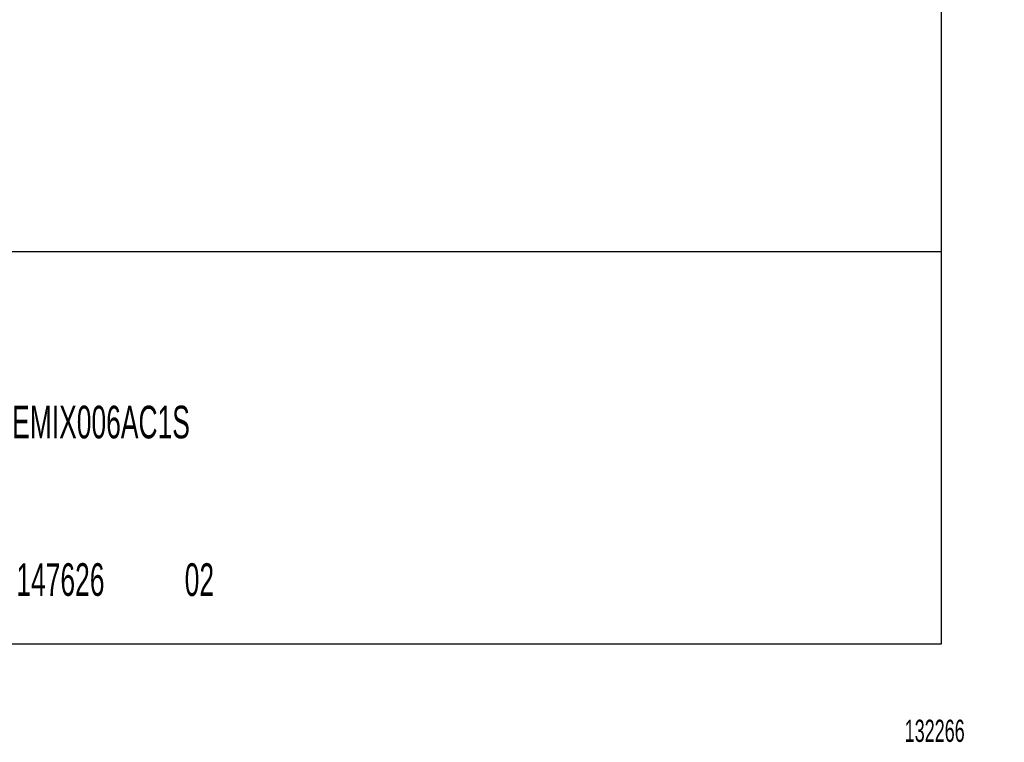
# Model space of a CAD drawing. Extents: x 5 to 297, y -3 to 205.
# Tile 23 of 38: x 221 to 297, y -3 to 53. Entities that reach past the tile are written whole.
import ezdxf

# ---------------------------------------------------------------- set-up
doc = ezdxf.new("R2010")
doc.units = 0
doc.layers.get('0').update_dxf_attribs({"linetype": 'CONTINUOUS'})
doc.styles.add('SLDTEXTSTYLE0', font='TXT', dxfattribs={"width": 0.605})

msp = doc.modelspace()

# ---------------------------------------------------------------- linework, layer by layer
at = {"color": 7, "linetype": 'CONTINUOUS'}
for p, q in [((292, 5), (292, 195)), ((292, 35), (148.5, 35)), ((5, 5), (292, 5))]:
    msp.add_line(p, q, dxfattribs=at)

# ---------------------------------------------------------------- texts
at = {"color": 7, "linetype": 'CONTINUOUS', "attachment_point": 1, "style": 'SLDTEXTSTYLE0'}
for s, insert, char_height in [('EMIX006AC1S', (220.865, 23.217), 2.5), ('147626', (221.182, 11.164), 2.5), ('02', (234.07, 11.16), 2.5), ('132266', (289.185, -0.814), 1.7)]:
    msp.add_mtext(s, dxfattribs=dict(at, insert=insert, char_height=char_height))

doc.saveas('drawing.dxf')
